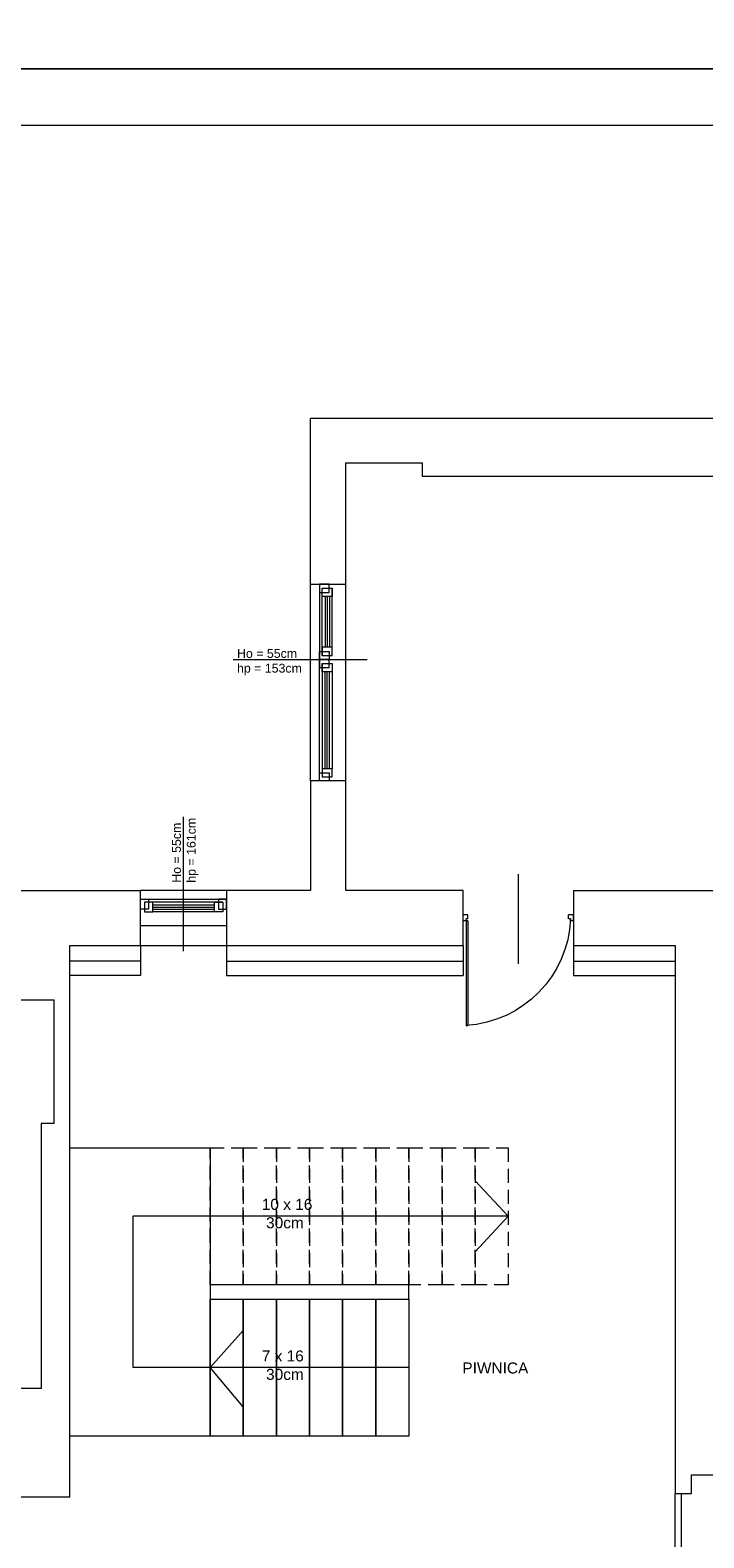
# Model space of a CAD drawing. Header units: millimetres. Extents: x 1468 to 6168, y 2353 to 26545.
# Tile 7 of 29: x 4381 to 4991, y 3994 to 5358. Entities that reach past the tile are written whole.
import ezdxf

# ---------------------------------------------------------------- set-up
doc = ezdxf.new("R2010")
doc.units = ezdxf.units.MM
doc.linetypes.add('HIDDENX2', pattern=[19.05, 12.7, -6.35])
doc.layers.get('0').update_dxf_attribs({"lineweight": 0})
for name, color, linetype, lineweight in [('+ okna', 7, 'Continuous', 0), ('+ schody', 7, 'Continuous', 0), ('+ widok', 7, 'Continuous', 0), ('+ ściany', 7, 'Continuous', 0), ('+drugi plan', 7, 'Continuous', 0), ('+okna', 7, 'Continuous', 0), ('+schody', 7, 'Continuous', 0)]:
    doc.layers.add(name, color=color, linetype=linetype, lineweight=lineweight)
doc.layers.add('EL_OBRAMOWANIE', color=80, linetype='Continuous', lineweight=0, plot=False)
doc.styles.get("Standard").update_dxf_attribs({"font": 'arial.ttf'})

# ---------------------------------------------------------------- blocks, each defined once
blk = doc.blocks.new('dz100')
at = {"color": 0}
for p, q in [((-5.4, 0), (0, 0)), ((-5.4, 0), (-5.4, -2.7)), ((0, 0), (0, -4.5)), ((-5.4, -2.7), (-3.6, -2.7)), ((-3.6, -2.7), (-3.6, -4.5)), ((-3.6, -4.5), (0, -4.5)), ((36.9, -50), (-44.1, -50)), ((-5.4, -95.5), (-100, -95.5)), ((-100, -97.3), (-100, -95.5)), ((-5.4, -95.5), (-5.4, -100)), ((-3.6, -95.5), (-3.6, -97.3)), ((-3.6, -95.5), (0, -95.5)), ((0, -95.5), (0, -100)), ((-5.4, -97.3), (-100, -97.3)), ((-5.4, -97.3), (-3.6, -97.3)), ((-5.4, -100), (0, -100))]:
    blk.add_line(p, q, dxfattribs=at)
blk.add_arc((0.6, -103.4), 100.8, 92.376, 176.5442, dxfattribs=at)

msp = doc.modelspace()

# ---------------------------------------------------------------- linework, layer by layer
at = {"layer": '+ okna'}
for p, q in [((4634.8, 4678.7), (4634.8, 4856.7)), ((4642.9, 4849.4), (4642.9, 4788.7)), ((4645.4, 4792.3), (4645.4, 4853.1)), ((4647.9, 4845.6), (4647.9, 4799.8)), ((4649.9, 4845.6), (4649.9, 4799.8)), ((4651.9, 4845.6), (4651.9, 4799.8)), ((4654.2, 4792.3), (4654.2, 4853.1)), ((4666.8, 4678.7), (4666.8, 4856.7)), ((4642.9, 4686), (4642.9, 4788.7)), ((4645.4, 4785.1), (4645.4, 4689.8)), ((4647.9, 4689.8), (4647.9, 4777.6)), ((4649.9, 4689.8), (4649.9, 4777.6)), ((4651.9, 4689.8), (4651.9, 4777.6)), ((4654.2, 4785.1), (4654.2, 4689.8)), ((4558.8, 4579.7), (4480.8, 4579.7)), ((4488.1, 4571.6), (4558.8, 4571.6)), ((4555.2, 4569.1), (4491.9, 4569.1)), ((4491.9, 4566.6), (4547.7, 4566.6)), ((4491.9, 4564.6), (4547.7, 4564.6)), ((4491.9, 4562.6), (4547.7, 4562.6)), ((4555.2, 4560.3), (4491.9, 4560.3)), ((4558.8, 4547.7), (4480.8, 4547.7))]:
    msp.add_line(p, q, dxfattribs=at)
for points in [[(4651.7, 4849.4), (4651.7, 4856.7), (4642.9, 4856.7), (4642.9, 4849.4)], [(4654.2, 4853.1), (4654.2, 4845.6), (4645.4, 4845.6), (4645.4, 4853.1)], [(4651.7, 4796), (4651.7, 4788.7), (4642.9, 4788.7), (4642.9, 4796)], [(4654.2, 4792.3), (4654.2, 4799.8), (4645.4, 4799.8), (4645.4, 4792.3)], [(4651.7, 4781.4), (4651.7, 4788.7), (4642.9, 4788.7), (4642.9, 4781.4)], [(4654.2, 4785.1), (4654.2, 4777.6), (4645.4, 4777.6), (4645.4, 4785.1)], [(4651.7, 4686), (4651.7, 4678.7), (4642.9, 4678.7), (4642.9, 4686)], [(4654.2, 4682.3), (4654.2, 4689.8), (4645.4, 4689.8), (4645.4, 4682.3)], [(4488.1, 4562.8), (4480.8, 4562.8), (4480.8, 4571.6), (4488.1, 4571.6)], [(4551.5, 4562.8), (4558.8, 4562.8), (4558.8, 4571.6), (4551.5, 4571.6)], [(4484.4, 4560.3), (4491.9, 4560.3), (4491.9, 4569.1), (4484.4, 4569.1)], [(4555.2, 4560.3), (4547.7, 4560.3), (4547.7, 4569.1), (4555.2, 4569.1)], [(4964.8, 3983.7), (4964.8, 4033.7), (4970.2, 4033.7), (4970.2, 3983.7)]]:
    msp.add_lwpolyline(points, close=True, dxfattribs=at)
at = {"layer": '+ schody'}
for p, q in [((4416.8, 4346.7), (4543.8, 4346.7)), ((4543.8, 4346.7), (4543.8, 4085.7)), ((4543.8, 4085.7), (4416.8, 4085.7))]:
    msp.add_line(p, q, dxfattribs=at)
at = {"layer": '+ schody', "linetype": 'HIDDENX2'}
for points in [[(4543.8, 4222.7), (4543.8, 4346.7), (4573.8, 4346.7), (4573.8, 4222.7)], [(4573.8, 4222.7), (4573.8, 4346.7), (4603.8, 4346.7), (4603.8, 4222.7)], [(4603.8, 4222.7), (4603.8, 4346.7), (4633.8, 4346.7), (4633.8, 4222.7)], [(4633.8, 4222.7), (4633.8, 4346.7), (4663.8, 4346.7), (4663.8, 4222.7)], [(4663.8, 4222.7), (4663.8, 4346.7), (4693.8, 4346.7), (4693.8, 4222.7)], [(4693.8, 4222.7), (4693.8, 4346.7), (4723.8, 4346.7), (4723.8, 4222.7)], [(4723.8, 4222.7), (4723.8, 4346.7), (4753.8, 4346.7), (4753.8, 4222.7)], [(4753.8, 4222.7), (4753.8, 4346.7), (4783.8, 4346.7), (4783.8, 4222.7)], [(4783.8, 4222.7), (4783.8, 4346.7), (4813.8, 4346.7), (4813.8, 4222.7)]]:
    msp.add_lwpolyline(points, close=True, dxfattribs=at)
at = {"layer": '+ schody'}
for points in [[(4543.8, 4209.7), (4723.8, 4209.7), (4723.8, 4222.7), (4543.8, 4222.7)], [(4543.8, 4085.7), (4543.8, 4209.7), (4573.8, 4209.7), (4573.8, 4085.7)], [(4573.8, 4085.7), (4573.8, 4209.7), (4603.8, 4209.7), (4603.8, 4085.7)], [(4603.8, 4085.7), (4603.8, 4209.7), (4633.8, 4209.7), (4633.8, 4085.7)], [(4633.8, 4085.7), (4633.8, 4209.7), (4663.8, 4209.7), (4663.8, 4085.7)], [(4663.8, 4085.7), (4663.8, 4209.7), (4693.8, 4209.7), (4693.8, 4085.7)], [(4693.8, 4085.7), (4693.8, 4209.7), (4723.8, 4209.7), (4723.8, 4085.7)]]:
    msp.add_lwpolyline(points, close=True, dxfattribs=at)
for points in [[(4573.8, 4112.2), (4543.8, 4147.7), (4573.8, 4181.4)], [(4723.8, 4147.7), (4543.8, 4147.7)]]:
    msp.add_lwpolyline(points, dxfattribs=at)
at = {"layer": '+ widok'}
for p, q in [((4480.8, 4529.7), (4558.8, 4529.7)), ((4558.8, 4529.7), (4558.8, 4502.7)), ((4772.8, 4529.7), (4772.8, 4502.7)), ((4872.8, 4529.7), (4872.8, 4502.7)), ((4558.8, 4515.7), (4772.8, 4515.7)), ((4872.8, 4515.7), (4964.8, 4515.7)), ((4558.8, 4502.7), (4772.8, 4502.7)), ((4872.8, 4502.7), (4964.8, 4502.7))]:
    msp.add_line(p, q, dxfattribs=at)
for points in [[(4480.8, 4529.7), (4480.8, 4515.7), (4416.8, 4515.7)], [(4480.8, 4529.7), (4480.8, 4502.7), (4416.8, 4502.7)]]:
    msp.add_lwpolyline(points, dxfattribs=at)
at = {"layer": '+ ściany'}
for p, q in [((5938.9, 5006.6), (4634.8, 5006.7)), ((4558.8, 4579.7), (4558.8, 4547.7)), ((4872.8, 4579.7), (4872.8, 4529.7)), ((4979.8, 4579.7), (5037.8, 4579.7)), ((4872.8, 4529.7), (4964.8, 4529.7)), ((4964.8, 4529.7), (4964.8, 4033.7)), ((4964.8, 4033.7), (4979.8, 4033.7))]:
    msp.add_line(p, q, dxfattribs=at)
for points in [[(4634.8, 4856.7), (4634.8, 5006.7)], [(4634.8, 4856.7), (4666.8, 4856.7), (4666.8, 4966.7), (4735.8, 4966.7), (4735.8, 4954.7), (5073.8, 4954.7), (5073.8, 4966.7), (5546.8, 4966.7), (5546.8, 4954.7), (5699.8, 4954.7), (5699.8, 4961.7), (5890.8, 4961.7), (5890.8, 4827.7)], [(4634.8, 4678.7), (4634.8, 4579.7), (4558.8, 4579.7)], [(4772.8, 4579.7), (4666.8, 4579.7), (4666.8, 4678.7), (4634.8, 4678.7)], [(4872.8, 4579.7), (5037.8, 4579.7), (5037.8, 4592.7), (5077.8, 4592.7), (5077.8, 4579.7)], [(4294.8, 4579.7), (4480.8, 4579.7)], [(4416.8, 4346.7), (4416.8, 4529.7), (4480.8, 4529.7), (4480.8, 4579.7)], [(4772.8, 4529.7), (4772.8, 4579.7)], [(4872.8, 4579.7), (4979.8, 4579.7)], [(4364.8, 4547.7), (4364.8, 4480.7), (4402.8, 4480.7)], [(4558.8, 4547.7), (4558.8, 4529.7), (4772.8, 4529.7)], [(4979.8, 4033.7), (4979.8, 4050.7), (5086.8, 4050.7), (5086.8, 4062.7), (5040.8, 4062.7), (5040.8, 4102.7), (5001.8, 4102.7), (5001.8, 4497.7)], [(4402.8, 4368.8), (4402.8, 4480.7)], [(4402.8, 4368.8), (4390.8, 4368.8), (4390.8, 4128.7)], [(4416.8, 4030.7), (4416.8, 4346.7)], [(4390.8, 4128.7), (4304.8, 4128.7), (4304.8, 4064.7)], [(4029.8, 4030.7), (4416.8, 4030.7), (4416.8, 4030.7)]]:
    msp.add_lwpolyline(points, dxfattribs=at)
at = {"layer": '+drugi plan'}
for p in [(4783.8, 4316.8), (4783.8, 4252.5)]:
    msp.add_line(p, (4813.8, 4284.7), dxfattribs=at)
msp.add_lwpolyline([(4543.8, 4147.7), (4474.2, 4147.7), (4474.2, 4285), (4813.8, 4285)], dxfattribs=at)
at = {"layer": '+okna'}
for p, q in [((4564.7, 4788.7), (4686, 4788.7)), ((4519.8, 4524.7), (4519.8, 4646.1))]:
    msp.add_line(p, q, dxfattribs=at)
at = {"layer": 'EL_OBRAMOWANIE', "color": 1}
for points in [[(1668.2, 11263.1), (1668.2, 5323.1), (6168.2, 5323.1), (6168.2, 11263.1)], [(6168.2, 5323.1), (1468.2, 5323.1), (1468.2, 2353.1), (6168.2, 2353.1)], [(1538.6, 5271.8), (1538.6, 2405.1), (6096, 2405.1), (6096, 5271.8)]]:
    msp.add_lwpolyline(points, close=True, dxfattribs=at)

# ---------------------------------------------------------------- block references
at = {"layer": '+ okna', "xscale": -1, "rotation": 270}
msp.add_blockref('dz100', (4872.8, 4557.4), dxfattribs=at)

# ---------------------------------------------------------------- texts
at = {"layer": '+okna', "attachment_point": 1}
for s, insert, char_height in [('Ho = 55cm\\Php = 153cm', (4568.2, 4798.1), 8), ('PIWNICA', (4772.2, 4152.4), 10)]:
    msp.add_mtext_dynamic_manual_height_columns(s, width=108.332, gutter_width=12.5, heights=[0], dxfattribs=dict(at, insert=insert, char_height=char_height))
at = {"layer": '+okna', "insert": (4509.4, 4586.6), "char_height": 8, "attachment_point": 1, "rotation": 90}
msp.add_mtext_dynamic_manual_height_columns('Ho = 55cm\\Php = 161cm', width=108.332, gutter_width=12.5, heights=[0], dxfattribs=at)
at = {"layer": '+schody', "char_height": 10, "attachment_point": 1}
for s, insert in [('10 x 16 \\P 30cm', (4590.6, 4300.5)), ('7 x 16 \\P 30cm', (4590.6, 4163.3))]:
    msp.add_mtext_dynamic_manual_height_columns(s, width=108.332, gutter_width=12.5, heights=[0], dxfattribs=dict(at, insert=insert))

doc.saveas('drawing.dxf')
